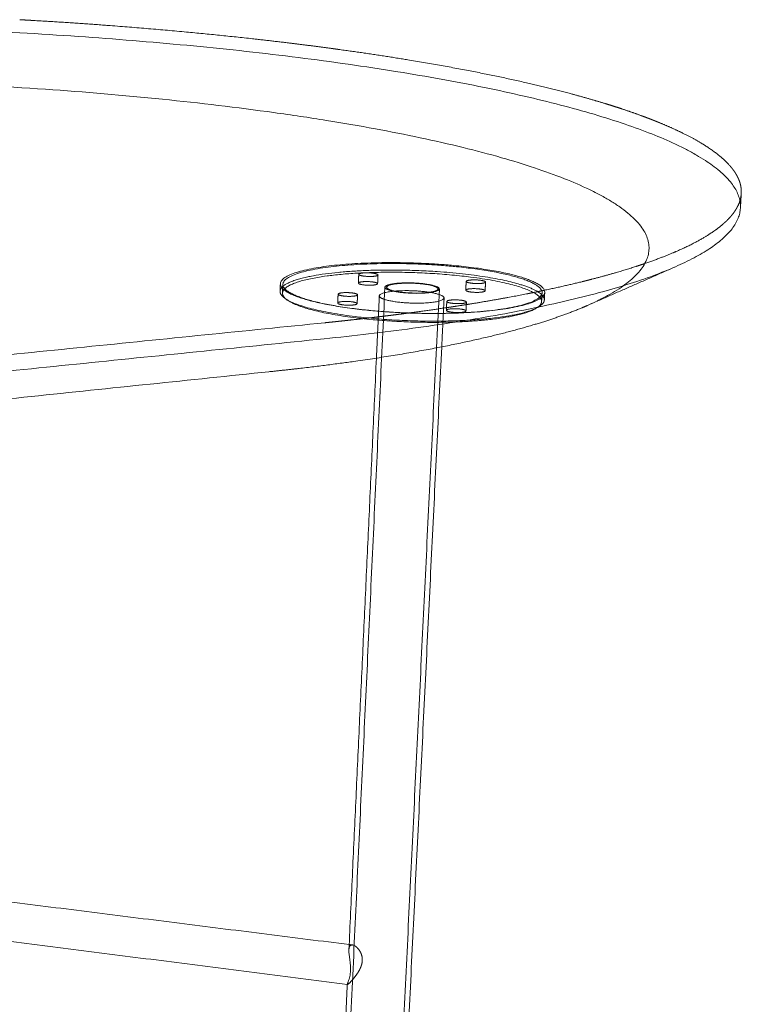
# Model space of a CAD drawing. Header units: millimetres. Extents: x 0 to 3464, y -1145 to 808.
# Tile 7 of 14: x 915 to 1134, y -696 to -397. Entities that reach past the tile are written whole.
import ezdxf

# ---------------------------------------------------------------- set-up
doc = ezdxf.new("R2010")
doc.units = ezdxf.units.MM
doc.header["$MEASUREMENT"] = 0
doc.layers.add('Make2D$hidden$lines', color=7, linetype='Continuous', lineweight=13, true_color=0xffffff)
doc.layers.add('Make2D$visible$lines', color=7, linetype='Continuous', lineweight=18, true_color=0x000000)

msp = doc.modelspace()

# ---------------------------------------------------------------- linework, layer by layer
at = {"layer": 'Make2D$hidden$lines'}
for points, knots in [([(1133.5, -454.24), (1133.53, -453.74), (1133.5, -452.65), (1133.15, -451.01), (1132.51, -449.38), (1131.62, -447.8), (1130.42, -446.16), (1128.94, -444.55), (1127.1, -442.88), (1125.09, -441.31), (1122.72, -439.69), (1120.09, -438.08), (1117.07, -436.44), (1112.58, -434.23), (1106.41, -431.6), (1098.15, -428.59), (1088.92, -425.67), (1078.7, -422.85), (1067.6, -420.15), (1055.51, -417.54), (1042.7, -415.08), (1023.94, -411.88), (998.92, -408.35), (967.32, -404.88), (933.97, -402.13), (899.31, -400.13), (863.39, -398.91), (827.5, -398.53), (792.15, -398.98), (757.85, -400.24), (735.33, -401.66), (724.2, -402.53)], [0, 0, 0, 0, 1.518922, 3.260581, 4.98414, 6.765465, 8.679801, 11.090791, 13.316876, 16.133656, 18.725017, 21.932029, 25.381823, 29.034238, 36.925389, 45.505183, 55.409822, 65.960575, 77.298964, 89.682313, 103.063921, 116.412206, 146.782632, 178.850715, 211.769918, 247.169226, 283.007349, 319.572569, 354.854621, 389.052134, 422.537183, 422.537183, 422.537183, 422.537183]), ([(734.85, -418.71), (746.67, -417.74), (770.87, -416.22), (807.94, -415.05), (845.98, -414.95), (884.38, -415.92), (921.79, -417.95), (957.66, -420.97), (986.08, -424.33), (1007.59, -427.52), (1022.38, -430.06), (1036.2, -432.79), (1048.97, -435.69), (1060.53, -438.72), (1070.79, -441.86), (1079.71, -445.06), (1086.38, -447.92), (1091.03, -450.27), (1094.11, -452.02), (1096.89, -453.82), (1099.31, -455.64), (1101.31, -457.43), (1102.97, -459.24), (1104.22, -461), (1105.16, -462.87), (1105.69, -464.69), (1105.84, -466.52), (1105.63, -468.27), (1105.04, -470.11), (1104.05, -471.93), (1102.68, -473.72), (1101.01, -475.42), (1098.99, -477.11), (1096.62, -478.78), (1093.91, -480.43), (1090.77, -482.09), (1088.5, -483.15), (1087.27, -483.7)], [0, 0, 0, 0, 35.56158, 72.749189, 111.225957, 149.68721, 187.962389, 223.61431, 257.680915, 273.801688, 288.832665, 302.700752, 316.057953, 328.116246, 338.543624, 348.239501, 356.532029, 360.310876, 363.877192, 367.158121, 370.202948, 372.983006, 375.204425, 377.551134, 379.437898, 381.468484, 383.193058, 384.924493, 386.733121, 388.965018, 391.114186, 393.486428, 396.109978, 399.003597, 402.169528, 405.631315, 409.662864, 409.662864, 409.662864, 409.662864])]:
    msp.add_open_spline(points, degree=3, knots=knots, dxfattribs=at)
for points, weights, degree, knots in [([(1066.72, -475.09), (1090.15, -482.08), (1057.03, -485.44), (1023.43, -488.85), (1000.67, -481.66), (978.6, -474.69), (1011.52, -471.48), (1043.98, -468.31), (1066.72, -475.09)], [2983.28813578, 2078.12160208, 2918.02324289, 2048.58644333, 2941.51911371, 2111.34978126, 3006.7840066, 2140.88494001, 2983.28813578], 2, [0, 0, 0, 80.110613, 80.110613, 160.221225, 160.221225, 240.331838, 240.331838, 320.442451, 320.442451, 320.442451]), ([(1000.39, -481.44), (980.17, -474.48), (1013.32, -471.62), (1046.05, -468.8), (1066.99, -475.59), (1088.57, -482.59), (1055.11, -485.58), (1021.22, -488.62), (1000.39, -481.44)], [2944.02455216, 2113.09957102, 3006.96121202, 2139.38575655, 2981.19883225, 2076.66606414, 2918.26217239, 2050.37987861, 2944.02455216], 2, [0, 0, 0, 78.539816, 78.539816, 157.079633, 157.079633, 235.619449, 235.619449, 314.159265, 314.159265, 314.159265]), ([(1066.61, -477.37), (1043.87, -470.55), (1011.42, -473.74), (994.08, -475.44), (993.84, -479.43)], [2984.11023669, 2141.46625313, 3007.60610751, 2458.30541587, 2558.20932097], 2, [-320.442451, -320.442451, -320.442451, -240.331838, -240.331838, -191.201501, -191.201501, -191.201501]), ([(994.57, -479.94), (994.91, -475.84), (1013.2, -474.26), (1045.92, -471.42), (1066.86, -478.25), (1073.21, -480.32), (1073.18, -482.55)], [2568.76028941, 2438.60279338, 3007.92007997, 2140.06377858, 2982.1577002, 2642.85259494, 2549.17585084], 2, [28.532043, 28.532043, 28.532043, 78.539816, 78.539816, 157.079633, 157.079633, 186.532064, 186.532064, 186.532064]), ([(1023.05, -474.19), (1021.4, -473.69), (1018.99, -473.92), (1016.58, -474.16), (1018.22, -474.66), (1019.86, -475.17), (1022.28, -474.93), (1024.69, -474.69), (1023.05, -474.19)], [2990.25342499, 2116.73594994, 2991.98106255, 2114.56424709, 2987.18217337, 2109.94929577, 2985.45453581, 2112.12099862, 2990.25342499], 2, [0, 0, 0, 5.890486, 5.890486, 11.780972, 11.780972, 17.671459, 17.671459, 23.561945, 23.561945, 23.561945]), ([(1017.59, -476.97), (1017.64, -476.69), (1018.87, -476.57), (1021.28, -476.33), (1022.92, -476.84)], [2567.82758312, 2471.80694406, 2992.93993051, 2117.41397197, 2991.21229294], 2, [-9.387962, -9.387962, -9.387962, -5.890486, -5.890486, 0, 0, 0]), ([(1023.43, -477.17), (1023.42, -477.46), (1022.16, -477.58), (1019.74, -477.82), (1018.1, -477.31), (1017.59, -477.16), (1017.59, -476.98)], [2571.57205042, 2455.68495866, 2986.41340376, 2110.6273178, 2988.14104132, 2647.16495843, 2573.30869268], 2, [-21.249981, -21.249981, -21.249981, -17.671459, -17.671459, -11.780972, -11.780972, -9.480001, -9.480001, -9.480001]), ([(1040.69, -477.82), (1036, -476.39), (1029.23, -477.06), (1022.43, -477.74), (1027.09, -479.18), (1031.77, -480.62), (1038.6, -479.94), (1045.4, -479.26), (1040.69, -477.82)], [2966.91144448, 2104.38413341, 2971.74882965, 2098.30336544, 2958.31193993, 2085.38150175, 2953.47455476, 2091.46226972, 2966.91144448], 2, [78.539816, 78.539816, 78.539816, 95.033178, 95.033178, 111.526539, 111.526539, 128.019901, 128.019901, 144.513262, 144.513262, 144.513262]), ([(1039.99, -477.76), (1044.94, -479.06), (1038.9, -479.81), (1032.84, -480.56), (1027.91, -479.26), (1023, -477.95), (1029.04, -477.21), (1035.06, -476.47), (1039.99, -477.76)], [2967.23956907, 2092.30783446, 2954.22274769, 2085.59404159, 2957.74483214, 2097.28881406, 2970.76165353, 2104.00260693, 2967.23956907], 2, [0, 0, 0, 27.687819, 27.687819, 55.375639, 55.375639, 83.063458, 83.063458, 110.751278, 110.751278, 110.751278]), ([(1054.93, -477.08), (1057.34, -476.84), (1055.65, -476.33), (1053.96, -475.83), (1051.56, -476.06), (1049.15, -476.3), (1050.83, -476.81), (1052.52, -477.32), (1054.93, -477.08)], [2971.63343532, 2102.34800474, 2976.43232451, 2106.96295606, 2978.15996207, 2104.79125321, 2973.36107288, 2100.17630189, 2971.63343532], 2, [0, 0, 0, 5.890486, 5.890486, 11.780972, 11.780972, 17.671459, 17.671459, 23.561945, 23.561945, 23.561945]), ([(993.84, -479.45), (993.74, -481.8), (1000.57, -483.97), (1023.32, -491.19), (1056.91, -487.77), (1073.82, -486.04), (1074.02, -482.11)], [2558.85300939, 2622.82987679, 2942.34121462, 2049.16775646, 2918.8453438, 2419.56761082, 2536.75823672], 2, [-191.044849, -191.044849, -191.044849, -160.221225, -160.221225, -80.110613, -80.110613, -32.502679, -32.502679, -32.502679]), ([(1016.05, -480.96), (1018.5, -480.71), (1016.84, -480.2), (1015.18, -479.68), (1012.74, -479.92), (1010.29, -480.17), (1011.94, -480.68), (1013.6, -481.2), (1016.05, -480.96)], [2947.06342234, 2084.97438195, 2951.86231152, 2089.58933327, 2953.58994908, 2087.41763042, 2948.7910599, 2082.8026791, 2947.06342234], 2, [-23.561945, -23.561945, -23.561945, -17.671459, -17.671459, -11.780972, -11.780972, -5.890486, -5.890486, 0, 0, 0]), ([(1041.85, -480.36), (1036.27, -478.65), (1028.22, -479.46), (1020.13, -480.26), (1025.67, -481.98), (1031.24, -483.71), (1039.36, -482.9), (1047.46, -482.08), (1041.85, -480.36)], [2968.68931286, 2106.87192989, 2974.44810473, 2099.63292039, 2958.45180745, 2084.24974933, 2952.69301559, 2091.48875883, 2968.68931286], 2, [0, 0, 0, 19.634954, 19.634954, 39.269908, 39.269908, 58.904862, 58.904862, 78.539816, 78.539816, 78.539816]), ([(1050.17, -479.13), (1050.2, -478.85), (1051.42, -478.72), (1053.83, -478.48), (1055.52, -478.99), (1056.04, -479.15), (1056.05, -479.33)], [2555.95937782, 2460.38940687, 2979.11883002, 2107.64097809, 2977.39119246, 2635.84229962, 2560.39622693], 2, [-15.278449, -15.278449, -15.278449, -11.780972, -11.780972, -5.890486, -5.890486, -3.589515, -3.589515, -3.589515]), ([(1054.8, -479.75), (1052.39, -479.99), (1050.7, -479.48), (1050.16, -479.31), (1050.17, -479.13)], [2972.59230328, 2100.85432393, 2974.31994084, 2627.22072373, 2558.21436346], 2, [-23.561945, -23.561945, -23.561945, -17.671459, -17.671459, -15.318254, -15.318254, -15.318254]), ([(1073.18, -482.61), (1072.96, -486.67), (1054.97, -488.29), (1021.09, -491.34), (1000.27, -484.13)], [2547.0262574, 2396.72635036, 2919.22104034, 2051.05790064, 2944.98342012], 2, [186.875227, 186.875227, 186.875227, 235.619449, 235.619449, 314.159265, 314.159265, 314.159265]), ([(1017.23, -483.2), (1017.21, -483.03), (1016.72, -482.88), (1015.06, -482.36), (1012.62, -482.6), (1011.37, -482.73), (1011.32, -483.01)], [2545.66097217, 2627.63288867, 2952.82117948, 2090.2673553, 2954.54881704, 2440.09225056, 2534.86106088], 2, [-19.880391, -19.880391, -19.880391, -17.671459, -17.671459, -11.780972, -11.780972, -8.283496, -8.283496, -8.283496]), ([(1011.32, -483.03), (1011.31, -483.2), (1011.82, -483.37), (1013.48, -483.89), (1015.93, -483.64)], [2540.27079424, 2613.16622653, 2949.74992786, 2083.48070113, 2948.0222903], 2, [-8.191457, -8.191457, -8.191457, -5.890486, -5.890486, 0, 0, 0]), ([(1049.84, -482.4), (1048.14, -481.87), (1045.7, -482.12), (1043.26, -482.37), (1044.95, -482.89), (1046.66, -483.41), (1049.1, -483.17), (1051.55, -482.92), (1049.84, -482.4)], [2938.04121104, 2079.81633939, 2939.7688486, 2077.64463654, 2934.96995942, 2073.02968523, 2933.24232186, 2075.20138807, 2938.04121104], 2, [-23.561945, -23.561945, -23.561945, -17.671459, -17.671459, -11.780972, -11.780972, -5.890486, -5.890486, 0, 0, 0]), ([(1049.71, -485.09), (1048, -484.56), (1045.57, -484.81), (1044.32, -484.94), (1044.29, -485.23)], [2939.000079, 2080.49436143, 2940.72771656, 2428.67471338, 2522.99285558], 2, [-23.561945, -23.561945, -23.561945, -17.671459, -17.671459, -14.173982, -14.173982, -14.173982]), ([(1044.29, -485.23), (1044.28, -485.42), (1044.82, -485.58), (1046.52, -486.11), (1048.97, -485.86), (1050.23, -485.73), (1050.24, -485.44)], [2525.71788601, 2594.56913021, 2935.92882737, 2073.70770726, 2934.20118981, 2418.85839492, 2524.07685867], 2, [-14.125609, -14.125609, -14.125609, -11.780972, -11.780972, -5.890486, -5.890486, -2.353794, -2.353794, -2.353794]), ([(1014.73, -679.12), (1014.73, -679.09), (1014.73, -679.06), (1014.76, -678.78), (1014.8, -678.56), (1014.94, -678.19), (1015.04, -678.04), (1015.16, -677.93), (1015.22, -677.89), (1015.34, -677.81), (1015.56, -677.75), (1015.8, -677.75), (1016.06, -677.81), (1016.35, -677.93), (1016.76, -678.16), (1017.25, -678.58), (1017.78, -679.19), (1018.36, -680.12), (1018.63, -680.9), (1018.72, -681.43), (1018.78, -681.78), (1018.8, -682.13), (1018.78, -682.48), (1018.76, -682.84), (1018.71, -683.2), (1018.62, -683.56), (1018.56, -683.78), (1018.42, -684.25), (1018, -685.23), (1017.22, -686.55), (1016.21, -687.85), (1015.39, -688.78), (1014.93, -689.25), (1014.72, -689.45), (1014.62, -689.53), (1014.5, -689.63), (1014.41, -689.7), (1014.28, -689.76), (1014.25, -689.75), (1014.24, -689.7), (1014.24, -689.7), (1014.24, -689.69)], [3038.75751133, 3038.8075249, 3038.85793049, 3039.3145336, 3039.74196428, 3040.65135711, 3041.12871173, 3041.61035162, 3041.61035162, 3041.61035162, 3041.61035162, 3041.61035162, 3041.61035162, 3041.61035162, 3041.61035162, 3041.61035162, 3041.61035162, 3041.61035162, 3041.61035162, 3041.61035162, 3030.08437573, 3030.08437573, 3041.61035162, 3031.73756162, 3031.73756162, 3041.61035162, 3041.61035162, 3041.61035162, 3041.61035162, 3041.61035162, 3041.61035162, 3041.61035162, 3041.61035162, 3041.61035162, 3041.61035162, 3041.14117208, 3040.64580983, 3039.61810161, 3039.09254496, 3038.49832304, 3038.43249763, 3038.36670405], 3, [9.542507, 9.542507, 9.542507, 9.542507, 9.741558, 9.741558, 11.332097, 11.332097, 13.005331, 13.005331, 13.005331, 13.212226, 13.442509, 13.667162, 13.94091, 14.246777, 14.586242, 15.358008, 16.171424, 17.016599, 18.627305, 18.627305, 18.627305, 19.677423, 19.677423, 19.677423, 20.76832, 20.76832, 20.76832, 21.467435, 22.251396, 23.957523, 26.04547, 27.180399, 27.663894, 28.039317, 28.039317, 28.039317, 29.667403, 29.667403, 31.294068, 31.294068, 31.496758, 31.496758, 31.496758, 31.496758])]:
    msp.add_rational_spline(points, weights, degree=degree, knots=knots, dxfattribs=at)
for points in [[(1017.59, -476.98), (1017.65, -475.67), (1017.71, -474.35)], [(1023.55, -474.53), (1023.49, -475.85), (1023.43, -477.17)], [(993.84, -479.45), (993.88, -478.32), (993.93, -477.19)], [(994.57, -479.99), (994.63, -478.68), (994.68, -477.37)], [(1050.17, -479.13), (1050.24, -477.81), (1050.3, -476.48)], [(1056.18, -476.68), (1056.12, -478.01), (1056.05, -479.34)], [(1002.1, -982.31), (1013.87, -730.27), (1025.65, -478.24)], [(1011.32, -483.03), (1011.38, -481.69), (1011.44, -480.36)], [(1017.35, -480.55), (1017.29, -481.88), (1017.23, -483.22)], [(1042.16, -478.8), (1029.87, -731.09), (1017.58, -983.38)], [(1073.32, -479.97), (1073.25, -481.29), (1073.18, -482.61)], [(1074.14, -479.87), (1074.08, -480.99), (1074.02, -482.11)], [(1023.07, -499.74), (1023.51, -490.31), (1023.95, -480.88)], [(1043.6, -481.53), (1043.24, -488.93), (1042.88, -496.33)], [(1044.29, -485.23), (1044.36, -483.89), (1044.42, -482.55)], [(1050.38, -482.75), (1050.31, -484.1), (1050.24, -485.44)], [(1014.8, -677.63), (1015.28, -677.69), (1015.76, -677.75)], [(1014.27, -689.75), (1014.25, -689.74), (1014.23, -689.74)]]:
    msp.add_open_spline(points, degree=2, dxfattribs=at)
for points, weights in [([(1022.92, -476.84), (1023.41, -476.99), (1023.43, -477.15)], [2991.21229294, 2661.80731583, 2578.78122777]), ([(1074.03, -482.07), (1074.08, -479.61), (1066.61, -477.37)], [2538.11073707, 2619.82525969, 2984.11023669]), ([(1000.27, -484.13), (994.48, -482.12), (994.57, -479.99)], [2944.98342012, 2646.80005074, 2570.65424905]), ([(1056.05, -479.34), (1056.03, -479.62), (1054.8, -479.75)], [2556.56759772, 2451.74359525, 2972.59230328]), ([(1015.93, -483.64), (1017.21, -483.51), (1017.23, -483.22)], [2948.0222903, 2422.51564082, 2539.25222978]), ([(1050.24, -485.43), (1050.24, -485.25), (1049.71, -485.09)], [2527.35832849, 2601.84356771, 2939.000079])]:
    msp.add_rational_spline(points, weights, degree=2, dxfattribs=at)
at = {"layer": 'Make2D$visible$lines'}
for points, weights, degree in [([(917.99, -397.27), (916.41, -397.18), (914.83, -397.09)], [2944.8044388, 2945.37973131, 2946.05399004], 2), ([(919.57, -397.36), (919.04, -397.33), (918.52, -397.3), (917.99, -397.27)], [3449.0833588, 3449.36082065, 3449.63593434, 3449.90869353], 3), ([(1009.37, -405.8), (1005.32, -405.25), (1001.28, -404.74)], [1, 0.999990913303, 1], 2), ([(1010.67, -405.98), (1010.02, -405.89), (1009.37, -405.8)], [3006.87790834, 3005.61780851, 3004.3819812], 2), ([(1010.69, -405.98), (1010.68, -405.98), (1010.68, -405.98), (1010.67, -405.98)], [3373.54784941, 3373.55316101, 3373.55847242, 3373.56378365], 3), ([(1011.98, -406.16), (1011.33, -406.07), (1010.69, -405.98)], [3009.42569204, 3008.15305961, 3006.90425685], 2), ([(1093.15, -422.73), (1092.76, -422.61), (1092.37, -422.49)], [3124.74297038, 3128.85151353, 3132.98805086], 2), ([(1097.87, -424.25), (1095.52, -423.47), (1093.15, -422.73)], [1, 0.99994378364, 1], 2), ([(1103.75, -426.31), (1100.83, -425.23), (1097.87, -424.25)], [1, 0.999871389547, 1], 2), ([(1104.45, -426.57), (1104.1, -426.44), (1103.75, -426.31)], [3005.98916542, 3009.62936737, 3013.29693437], 2), ([(1105.85, -427.1), (1105.15, -426.83), (1104.45, -426.57)], [1, 0.999989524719, 1], 2), ([(1105.86, -427.1), (1105.86, -427.1), (1105.85, -427.1)], [2991.03889247, 2991.08876733, 2991.13864749], 2), ([(1106.54, -427.37), (1106.32, -427.28), (1106.09, -427.19), (1105.86, -427.1)], [3199.67238159, 3200.35330125, 3201.03372793, 3201.71365068], 3), ([(1106.56, -427.38), (1106.55, -427.37), (1106.54, -427.37)], [2983.6187063, 2983.7094033, 2983.8001181], 2), ([(1107.23, -427.64), (1107.01, -427.55), (1106.78, -427.46), (1106.56, -427.38)], [3197.59632616, 3198.27167185, 3198.94654494, 3199.62093479], 3), ([(1107.25, -427.65), (1107.24, -427.64), (1107.23, -427.64)], [2976.27110343, 2976.39523898, 2976.51940843], 2), ([(1107.91, -427.91), (1107.69, -427.82), (1107.47, -427.73), (1107.25, -427.65)], [3195.51354386, 3196.18452445, 3196.85505062, 3197.52511198], 3), ([(1107.94, -427.92), (1107.92, -427.91), (1107.91, -427.91)], [2968.99556569, 2969.14601677, 2969.29651847], 2), ([(1108.58, -428.18), (1108.37, -428.09), (1108.15, -428.01), (1107.94, -427.92)], [3193.424122, 3194.09194069, 3194.75932115, 3195.42625315], 3), ([(1109.28, -428.47), (1108.93, -428.32), (1108.58, -428.18)], [2954.65866242, 2958.37906857, 2962.13144824], 2), ([(1114.92, -430.97), (1112.13, -429.64), (1109.28, -428.47)], [1, 0.99965403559, 1], 2), ([(1115.51, -431.25), (1115.22, -431.11), (1114.92, -430.97)], [2887.13480919, 2890.34454411, 2893.5824755], 2), ([(1130.15, -441.21), (1127.77, -438.56), (1123.86, -435.95)], [2704.10987813, 2743.14171103, 2790.52808386], 2), ([(1130.43, -441.52), (1130.29, -441.36), (1130.15, -441.21)], [2699.54669518, 2701.7999934, 2704.08184964], 2), ([(1130.15, -441.21), (1130.15, -441.21), (1130.15, -441.21), (1130.15, -441.21)], [3096.41927206, 3096.42390907, 3096.42854608, 3096.43318309], 3), ([(1130.43, -441.53), (1130.43, -441.52), (1130.43, -441.52), (1130.43, -441.52)], [3094.12661834, 3094.13547361, 3094.1443289, 3094.1531842], 3), ([(1130.7, -441.84), (1130.57, -441.68), (1130.43, -441.53)], [2695.04133195, 2697.25348774, 2699.49388383], 2), ([(1130.95, -442.16), (1130.83, -442), (1130.7, -441.84)], [2690.59378843, 2692.76720073, 2694.96859088], 2), ([(1130.7, -441.84), (1130.7, -441.84), (1130.7, -441.84), (1130.7, -441.84)], [3091.83462889, 3091.84699119, 3091.85935351, 3091.87171588], 3), ([(1130.96, -442.16), (1130.96, -442.16), (1130.95, -442.16), (1130.95, -442.16)], [3089.54343168, 3089.55860658, 3089.57378153, 3089.58895655], 3), ([(1131.2, -442.47), (1131.08, -442.32), (1130.96, -442.16)], [2686.20406463, 2688.340998, 2690.50569988], 2), ([(1131.2, -442.48), (1131.2, -442.48), (1131.2, -442.48), (1131.2, -442.47)], [3087.25312259, 3087.2704321, 3087.28774169, 3087.30505137], 3), ([(1131.44, -442.79), (1131.32, -442.64), (1131.2, -442.48)], [2681.87215235, 2683.97474483, 2686.10494785], 2), ([(1131.44, -442.8), (1131.44, -442.8), (1131.44, -442.79), (1131.44, -442.79)], [3084.96379772, 3084.98257977, 3085.00136193, 3085.02014421], 3), ([(1131.66, -443.11), (1131.55, -442.96), (1131.44, -442.8)], [2677.59806809, 2679.6683241, 2681.76608201], 2), ([(1131.67, -443.12), (1131.66, -443.12), (1131.66, -443.11), (1131.66, -443.11)], [3082.67555336, 3082.69516127, 3082.71476931, 3082.73437747], 3), ([(1131.87, -443.43), (1131.77, -443.28), (1131.67, -443.12)], [2673.38180356, 2675.42161093, 2677.48885961], 2), ([(1131.88, -443.44), (1131.88, -443.44), (1131.88, -443.43), (1131.87, -443.43)], [3080.38848603, 3080.40828791, 3080.42808994, 3080.44789212], 3), ([(1132.08, -443.75), (1131.98, -443.6), (1131.88, -443.44)], [2669.22335874, 2671.23448946, 2673.27304754], 2), ([(1132.08, -443.76), (1132.08, -443.76), (1132.08, -443.75), (1132.08, -443.75)], [3078.1026924, 3078.12207066, 3078.14144906, 3078.16082761], 3), ([(1132.27, -444.07), (1132.18, -443.92), (1132.08, -443.76)], [2665.12273364, 2667.10684831, 2669.11842198], 2), ([(1132.27, -444.08), (1132.27, -444.08), (1132.27, -444.07), (1132.27, -444.07)], [3075.81826939, 3075.83662012, 3075.85497099, 3075.87332201], 3), ([(1132.45, -444.39), (1132.36, -444.24), (1132.27, -444.08)], [2661.07992826, 2663.03858043, 2665.02476782], 2), ([(1132.45, -444.4), (1132.45, -444.4), (1132.45, -444.4), (1132.45, -444.39)], [3073.53531403, 3073.55204659, 3073.56877927, 3073.58551208], 3), ([(1132.62, -444.72), (1132.54, -444.56), (1132.45, -444.4)], [2657.0949426, 2659.0295827, 2660.99187803], 2), ([(1132.78, -445.04), (1132.7, -444.88), (1132.62, -444.72)], [2653.16778408, 2655.07975933, 2657.01955281], 2), ([(1132.62, -444.72), (1132.62, -444.72), (1132.62, -444.72), (1132.62, -444.72)], [3071.25392352, 3071.26846009, 3071.28299677, 3071.29753355], 3), ([(1132.92, -445.36), (1132.85, -445.2), (1132.78, -445.04)], [2649.29843774, 2651.18900625, 2653.10759873], 2), ([(1132.78, -445.04), (1132.78, -445.04), (1132.78, -445.04), (1132.78, -445.04)], [3068.97419514, 3068.98597051, 3068.99774595, 3069.00952146], 3), ([(1132.93, -445.36), (1132.93, -445.36), (1132.92, -445.36), (1132.92, -445.36)], [3066.69622624, 3066.70468765, 3066.7131491, 3066.72161059], 3), ([(1133.06, -445.68), (1133, -445.52), (1132.93, -445.36)], [2645.48691112, 2647.35723342, 2649.25582756], 2), ([(1133.06, -445.69), (1133.06, -445.69), (1133.06, -445.68), (1133.06, -445.68)], [3064.42011412, 3064.42472142, 3064.42932874, 3064.43393606], 3), ([(1133.3, -446.33), (1133.19, -446.01), (1133.06, -445.69)], [2638.03731703, 2641.69321475, 2645.46405417], 2), ([(1133.4, -446.66), (1133.35, -446.49), (1133.3, -446.33)], [2634.39924956, 2636.19579566, 2638.02099483], 2), ([(1133.3, -446.33), (1133.3, -446.33), (1133.3, -446.33), (1133.3, -446.33)], [3059.84966728, 3059.85305967, 3059.85645206, 3059.85984447], 3), ([(1133.49, -446.98), (1133.45, -446.82), (1133.4, -446.66)], [2630.8190018, 2632.58056659, 2634.3705838], 2), ([(1133.4, -446.66), (1133.4, -446.66), (1133.4, -446.66), (1133.4, -446.66)], [3057.55556634, 3057.56161782, 3057.56766931, 3057.57372083], 3), ([(1133.56, -447.31), (1133.53, -447.15), (1133.49, -446.98)], [2627.29657377, 2629.02447126, 2630.78065764], 2), ([(1133.49, -446.98), (1133.49, -446.98), (1133.49, -446.98), (1133.49, -446.98)], [3055.26374591, 3055.27196941, 3055.28019296, 3055.28841655], 3), ([(1133.57, -447.31), (1133.57, -447.31), (1133.56, -447.31), (1133.56, -447.31)], [3052.97429854, 3052.98422644, 3052.99415442, 3053.00408246], 3), ([(1133.63, -447.63), (1133.6, -447.47), (1133.57, -447.31)], [2623.8319589, 2625.52740686, 2627.2510156], 2), ([(1133.63, -447.64), (1133.63, -447.63), (1133.63, -447.63), (1133.63, -447.63)], [3050.68731666, 3050.69849998, 3050.70968339, 3050.72086688], 3), ([(1133.66, -447.8), (1133.65, -447.72), (1133.63, -447.64)], [2622.06917865, 2622.9217015, 2623.78146961], 2), ([(1133.4, -451.88), (1133.59, -451.23), (1133.69, -450.57)], [2584.04502339, 2589.40800682, 2595.23273329], 2), ([(1133.69, -450.57), (1133.71, -450.41), (1133.73, -450.25)], [2595.25237788, 2596.6963236, 2598.16863773], 2), ([(1133.76, -448.61), (1133.75, -448.45), (1133.73, -448.29)], [2613.78505258, 2615.38951866, 2617.02195751], 2), ([(1133.73, -450.25), (1133.75, -450.08), (1133.76, -449.92)], [2598.19660874, 2599.66581415, 2601.16325797], 2), ([(1133.78, -448.94), (1133.77, -448.78), (1133.76, -448.62)], [2610.55172324, 2612.12770516, 2613.73165818], 2), ([(1133.76, -449.92), (1133.77, -449.76), (1133.78, -449.59)], [2601.19865931, 2602.69362831, 2604.21672991], 2), ([(1133.78, -449.26), (1133.78, -449.1), (1133.78, -448.94)], [2607.37621362, 2608.92450177, 2610.50078788], 2), ([(1133.78, -449.59), (1133.78, -449.43), (1133.78, -449.27)], [2604.25852372, 2605.77983187, 2607.32919218], 2), ([(1132.42, -454.18), (1132.51, -454.02), (1132.6, -453.85)], [1, 0.999891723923, 1], 2), ([(1132.6, -453.85), (1132.68, -453.69), (1132.76, -453.53)], [1, 0.999885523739, 1], 2), ([(1132.6, -453.85), (1132.6, -453.85), (1132.6, -453.85)], [2568.97690045, 2568.9835244, 2568.99014927], 2), ([(1132.76, -453.53), (1132.76, -453.52), (1132.76, -453.52)], [2571.3422825, 2571.34923219, 2571.35618285], 2), ([(1129.48, -457.93), (1129.97, -457.45), (1130.41, -456.96)], [2544.29870848, 2546.71873119, 2549.3985484], 2), ([(1132.03, -454.83), (1132.06, -454.78), (1132.1, -454.73), (1132.13, -454.67)], [3001.06421288, 3001.43079576, 3001.79756874, 3002.16452993], 3), ([(1132.03, -454.84), (1132.03, -454.83), (1132.03, -454.83)], [2562.22964315, 2562.23430679, 2562.23897098], 2), ([(1132.13, -454.67), (1132.16, -454.62), (1132.2, -454.56), (1132.23, -454.51)], [3002.16448539, 3002.53464005, 3002.90498602, 3003.27552135], 3), ([(1132.23, -454.51), (1132.33, -454.34), (1132.42, -454.18)], [1, 0.99989780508, 1], 2), ([(1132.23, -454.51), (1132.23, -454.51), (1132.23, -454.51)], [2564.4206547, 2564.42609976, 2564.43154551], 2), ([(1132.42, -454.18), (1132.42, -454.18), (1132.42, -454.18)], [2566.66971637, 2566.67582765, 2566.68193976], 2), ([(1126.02, -460.84), (1127.18, -460), (1128.26, -459.07)], [1, 0.999049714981, 1], 2), ([(1128.26, -459.06), (1128.44, -458.91), (1128.62, -458.74)], [1, 0.999960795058, 1], 2), ([(1128.26, -459.07), (1128.26, -459.07), (1128.26, -459.06)], [2538.99709634, 2539.0005865, 2539.00407737], 2), ([(1128.62, -458.74), (1128.8, -458.58), (1128.97, -458.42)], [1, 0.999957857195, 1], 2), ([(1128.62, -458.74), (1128.62, -458.74), (1128.62, -458.74)], [2540.43801454, 2540.44143482, 2540.44485573], 2), ([(1128.97, -458.42), (1128.98, -458.42), (1128.98, -458.42)], [2541.93675247, 2541.93998065, 2541.94320935], 2), ([(1128.98, -458.42), (1129.15, -458.26), (1129.32, -458.09)], [1, 0.999954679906, 1], 2), ([(1129.32, -458.09), (1129.37, -458.04), (1129.43, -457.99), (1129.48, -457.93)], [2979.11611025, 2979.47736991, 2979.83886112, 2980.20058196], 3), ([(1129.32, -458.09), (1129.32, -458.09), (1129.32, -458.09)], [2543.49331011, 2543.49622725, 2543.49914479], 2), ([(1125.34, -461.32), (1125.69, -461.08), (1126.02, -460.84)], [2530.53093756, 2531.28736241, 2532.10899216], 2), ([(1104.52, -471.04), (1109.08, -469.48), (1112.96, -467.85)], [2527.73574763, 2523.23618752, 2522.122313], 2), ([(1101.78, -471.95), (1102.21, -471.81), (1102.64, -471.67)], [1, 0.999996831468, 1], 2), ([(1102.64, -471.67), (1102.64, -471.67), (1102.65, -471.67)], [2529.70222664, 2529.69855242, 2529.6948799], 2), ([(1102.65, -471.67), (1103.5, -471.39), (1104.35, -471.1)], [1, 0.99998609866, 1], 2), ([(1104.35, -471.1), (1104.41, -471.08), (1104.46, -471.06), (1104.52, -471.04)], [2894.66995398, 2894.78576054, 2894.90162005, 2895.01753242], 3), ([(1104.35, -471.1), (1104.35, -471.1), (1104.35, -471.1)], [2527.90066593, 2527.89810304, 2527.89554121], 2), ([(1088.45, -475.8), (1095.65, -473.94), (1101.78, -471.95)], [2550.58602903, 2537.79117545, 2530.67468752], 2), ([(1074.03, -479.16), (1079.97, -477.91), (1085.37, -476.58)], [2579.96088015, 2566.57615325, 2556.26935492], 2), ([(1085.37, -476.58), (1085.71, -476.49), (1086.05, -476.41), (1086.39, -476.32)], [2860.49698544, 2861.01507532, 2861.53468389, 2862.05580218], 3), ([(1086.39, -476.32), (1086.4, -476.32), (1086.41, -476.32)], [2554.35337699, 2554.33449712, 2554.31562818], 2), ([(1086.41, -476.32), (1086.75, -476.23), (1087.09, -476.15), (1087.42, -476.06)], [2862.08708112, 2862.61313473, 2863.14072626, 2863.66984649], 3), ([(1087.42, -476.06), (1087.43, -476.06), (1087.43, -476.06)], [2552.44075158, 2552.43101079, 2552.4212731], 2), ([(1087.43, -476.06), (1087.77, -475.97), (1088.11, -475.89), (1088.45, -475.8)], [2863.68660012, 2864.22133732, 2864.75763558, 2865.29548536], 3), ([(1052.54, -483.16), (1060.93, -481.78), (1068.58, -480.28)], [2634.97109092, 2611.40939734, 2592.75122573], 2), ([(1068.58, -480.28), (1068.97, -480.2), (1069.35, -480.12), (1069.73, -480.05)], [2837.88634102, 2838.34750989, 2838.81027352, 2839.27462396], 3), ([(1069.73, -480.05), (1070.91, -479.81), (1072.07, -479.57)], [2589.98112421, 2587.17229318, 2584.47910158], 2), ([(1072.07, -479.57), (1072.07, -479.57), (1072.07, -479.57), (1072.08, -479.57)], [2842.15484757, 2842.16043922, 2842.16603109, 2842.17162318], 3), ([(1072.08, -479.57), (1072.65, -479.45), (1073.22, -479.33)], [2584.44799909, 2583.11124716, 2581.80299809], 2), ([(1073.22, -479.33), (1073.5, -479.28), (1073.76, -479.22), (1074.03, -479.16)], [2843.61989426, 2843.96403222, 2844.30899284, 2844.6547729], 3), ([(1047.42, -483.98), (1049.98, -483.58), (1052.54, -483.16)], [1, 0.999990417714, 1], 2), ([(1025.87, -486.95), (1026.31, -486.9), (1026.75, -486.85), (1027.2, -486.79)], [2797.94596396, 2798.26766108, 2798.59091474, 2798.91572007], 3), ([(1027.2, -486.79), (1027.22, -486.79), (1027.24, -486.79)], [2714.15538432, 2714.08470344, 2714.01404853], 2), ([(1027.24, -486.79), (1027.68, -486.73), (1028.13, -486.67), (1028.58, -486.62)], [2798.94623426, 2799.27585246, 2799.60706754, 2799.93987442], 3), ([(1028.58, -486.62), (1028.59, -486.62), (1028.6, -486.61)], [2709.46741247, 2709.43003895, 2709.39267286], 2), ([(1028.6, -486.61), (1029.05, -486.56), (1029.5, -486.5), (1029.95, -486.44)], [2799.95640573, 2800.29477619, 2800.63479149, 2800.97644629], 3), ([(1029.95, -486.44), (1031.35, -486.26), (1032.73, -486.08)], [2704.83687775, 2700.17119486, 2695.6244134], 2), ([(1032.73, -486.08), (1032.8, -486.07), (1032.87, -486.06), (1032.94, -486.05)], [2803.11640025, 2803.17117776, 2803.22599551, 2803.28085348], 3), ([(1032.94, -486.05), (1039.03, -485.24), (1044.82, -484.37)], [2694.93509514, 2675.08583022, 2657.51162618], 2), ([(1044.82, -484.37), (1045.24, -484.31), (1045.65, -484.25), (1046.07, -484.18)], [2813.25854054, 2813.63135813, 2814.00570703, 2814.38158189], 3), ([(1046.07, -484.18), (1046.1, -484.18), (1046.13, -484.17)], [2653.78537276, 2653.69543834, 2653.60556518], 2), ([(1046.13, -484.17), (1046.54, -484.11), (1046.96, -484.05), (1047.37, -483.98)], [2814.43645688, 2814.81595958, 2815.19701635, 2815.57962167], 3), ([(1047.37, -483.98), (1047.4, -483.98), (1047.42, -483.98)], [2649.90687695, 2649.8352582, 2649.76367947], 2), ([(1007.45, -489.01), (1008.17, -488.94), (1008.88, -488.87)], [2785.85806051, 2783.09488164, 2780.36061262], 2), ([(1008.88, -488.87), (1008.89, -488.87), (1008.9, -488.87), (1008.91, -488.87)], [2786.71231621, 2786.71710862, 2786.7219015, 2786.72669484], 3), ([(1008.91, -488.87), (1009.61, -488.79), (1010.31, -488.72)], [2780.26922499, 2777.58112892, 2774.92098445], 2), ([(1010.31, -488.72), (1010.33, -488.72), (1010.34, -488.72), (1010.36, -488.72)], [2787.57852129, 2787.58756177, 2787.59660387, 2787.60564758], 3), ([(1010.36, -488.72), (1011.05, -488.64), (1011.74, -488.57)], [2774.75276766, 2772.13240187, 2769.53917599], 2), ([(1011.74, -488.57), (1011.76, -488.57), (1011.78, -488.57), (1011.8, -488.56)], [2788.45670667, 2788.46943021, 2788.48215687, 2788.49488664], 3), ([(1011.8, -488.56), (1012.48, -488.49), (1013.16, -488.42)], [2769.30815431, 2766.7484369, 2764.21518725], 2), ([(1013.16, -488.42), (1013.19, -488.42), (1013.21, -488.41), (1013.24, -488.41)], [2789.34690271, 2789.36272375, 2789.37854949, 2789.39437993], 3), ([(1013.24, -488.41), (1013.91, -488.34), (1014.58, -488.26)], [2763.93485865, 2761.42897394, 2758.94901823], 2), ([(1014.58, -488.26), (1014.61, -488.26), (1014.64, -488.26), (1014.67, -488.25)], [2790.2491392, 2790.26745178, 2790.2857705, 2790.30409535], 3), ([(1014.67, -488.25), (1016.81, -488.02), (1018.92, -487.78)], [2758.63236225, 2750.75758525, 2743.14459914], 2), ([(1018.92, -487.78), (1018.94, -487.78), (1018.96, -487.77), (1018.98, -487.77)], [2793.09425344, 2793.10784979, 2793.12144928, 2793.1350519], 3), ([(1018.98, -487.77), (1019.65, -487.7), (1020.32, -487.62)], [2742.92637223, 2740.5101215, 2738.1202679], 2), ([(1020.32, -487.62), (1020.44, -487.6), (1020.56, -487.59), (1020.68, -487.58)], [2794.04453643, 2794.12478984, 2794.20514977, 2794.28561612], 3), ([(1020.68, -487.58), (1022.6, -487.35), (1024.49, -487.12)], [2736.86482888, 2730.05218864, 2723.45530912], 2), ([(1024.49, -487.12), (1024.93, -487.07), (1025.37, -487.02), (1025.81, -486.96)], [2796.95562693, 2797.27018717, 2797.58627078, 2797.90387304], 3), ([(1025.81, -486.96), (1025.84, -486.96), (1025.87, -486.95)], [2718.90117589, 2718.80128525, 2718.70144522], 2)]:
    msp.add_rational_spline(points, weights, degree=degree, dxfattribs=at)
for points, weights, knots in [([(1001.28, -404.74), (996.74, -404.17), (984.67, -402.73), (964.3, -400.65), (941.52, -398.76), (926.41, -397.76), (919.57, -397.36)], [3384.17644466, 3389.12211632, 3401.63919473, 3419.88943209, 3436.57048289, 3445.47623588, 3449.08334461], [744.504241, 744.504241, 744.504241, 744.504241, 767.99776, 806.183225, 844.774225, 876.297663, 876.297663, 876.297663, 876.297663]), ([(1092.37, -422.49), (1088.45, -421.29), (1079.85, -418.87), (1065.18, -415.36), (1048.43, -411.95), (1030.61, -408.86), (1018.05, -406.99), (1011.98, -406.16)], [3237.70791441, 3247.21411756, 3266.55330725, 3295.01566328, 3323.14525894, 3349.04526588, 3364.87022723, 3372.03369765], [557.417517, 557.417517, 557.417517, 557.417517, 589.048545, 622.789646, 657.666509, 693.582363, 725.804867, 725.804867, 725.804867, 725.804867]), ([(1123.86, -435.95), (1121.49, -434.36), (1118.7, -432.8), (1115.51, -431.25), (1115.51, -431.25)], [3134.84516113, 3146.6281401, 3158.37481073, 3170.02878624, 3170.02893772], [447.68803, 447.68803, 447.68803, 447.68803, 484.51677, 484.517249, 484.517249, 484.517249, 484.517249]), ([(1132.76, -453.52), (1133.13, -452.76), (1133.8, -450.86), (1133.85, -448.94), (1133.66, -447.8)], [3009.97820952, 3015.19214071, 3028.27888702, 3041.54910477, 3049.54477915], [316.361662, 316.361662, 316.361662, 316.361662, 333.321416, 358.647795, 358.647795, 358.647795, 358.647795]), ([(1130.41, -456.96), (1130.55, -456.79), (1131.16, -456.09), (1131.68, -455.38), (1132.03, -454.84)], [2986.73595612, 2987.82919309, 2992.57507684, 2997.35694021, 3001.05464124], [2218.981936, 2218.981936, 2218.981936, 2218.981936, 2222.619231, 2234.743546, 2234.743546, 2234.743546, 2234.743546]), ([(1112.96, -467.85), (1113.91, -467.45), (1118.54, -465.42), (1122.54, -463.23), (1125.19, -461.42), (1125.34, -461.32)], [2915.32565847, 2917.8897897, 2930.92673107, 2945.16654955, 2957.03091032, 2957.73365298], [207.588467, 207.588467, 207.588467, 207.588467, 217.134676, 255.725676, 258.151424, 258.151424, 258.151424, 258.151424]), ([(1087.13, -483.76), (1084.18, -485.06), (1077.13, -487.78), (1064.05, -491.68), (1048.12, -495.4), (1030.36, -498.7), (1011.15, -501.54), (997.44, -503.15), (990.46, -503.88)], [2943.64299737, 2935.58228078, 2918.78190255, 2894.9824415, 2872.683859, 2853.21999424, 2836.64500616, 2827.33919253, 2823.16426139], [-211.809475, -211.809475, -211.809475, -211.809475, -178.949212, -141.359513, -104.533818, -68.617967, -33.741099, 0, 0, 0, 0])]:
    msp.add_rational_spline(points, weights, degree=3, knots=knots, dxfattribs=at)
for points in [[(1133.76, -449.92), (1133.63, -452.11), (1133.5, -454.3)], [(1113.4, -472.21), (1100.26, -477.98), (1087.13, -483.76)], [(423.76, -548.07), (715.6, -518.54), (1007.45, -489.01)], [(423.9, -553.5), (715.57, -523.69), (1007.23, -493.88)], [(1042.88, -496.33), (1030.96, -739.91), (1019.05, -983.48)], [(1014.72, -679.22), (1018.9, -589.48), (1023.07, -499.74)], [(990.46, -503.88), (701.91, -533.88), (413.35, -563.88)], [(814.95, -652.5), (914.87, -665.07), (1014.8, -677.63)], [(1014.23, -689.74), (913.86, -676.89), (813.49, -664.04)], [(1000.63, -982.22), (1007.43, -835.94), (1014.24, -689.67)]]:
    msp.add_open_spline(points, degree=2, dxfattribs=at)
for points, knots in [([(1007.23, -493.88), (1016.22, -492.96), (1029.47, -491.41), (1046.77, -488.9), (1058.94, -486.87), (1070.18, -484.73), (1080.68, -482.44), (1090.15, -480.08), (1099.02, -477.52), (1106.77, -474.91), (1113.6, -472.19), (1119.3, -469.49), (1123.35, -467.13), (1126.14, -465.17), (1127.95, -463.71), (1129.61, -462.14), (1130.97, -460.56), (1132.05, -458.97), (1132.84, -457.37), (1133.33, -455.81), (1133.47, -454.78), (1133.5, -454.3)], [0, 0, 0, 0, 27.105504, 40.019692, 52.423392, 64.125921, 74.344755, 84.657207, 93.401319, 102.055747, 109.159449, 115.464439, 120.954912, 123.196238, 125.681068, 127.953124, 130.031049, 131.938925, 133.707332, 135.373451, 136.818419, 136.818419, 136.818419, 136.818419]), ([(1015.23, -685.54), (1015.24, -685.4), (1015.25, -685.14), (1015.24, -684.58), (1015.2, -683.82), (1015.07, -682.63), (1014.9, -681.51), (1014.77, -680.48), (1014.72, -679.83), (1014.72, -679.41), (1014.72, -679.22)], [0, 0, 0, 0, 0.397952, 0.802544, 1.66198, 2.675807, 4.393598, 5.078763, 5.78369, 6.346962, 6.346962, 6.346962, 6.346962]), ([(1014.24, -689.67), (1014.24, -689.63), (1014.26, -689.54), (1014.3, -689.4), (1014.42, -689.07), (1014.59, -688.65), (1014.8, -688.03), (1015, -687.32), (1015.16, -686.45), (1015.22, -685.84), (1015.23, -685.54)], [0, 0, 0, 0, 0.105589, 0.276114, 0.451575, 1.151587, 1.627138, 2.428421, 3.35708, 4.270241, 4.270241, 4.270241, 4.270241])]:
    msp.add_open_spline(points, degree=3, knots=knots, dxfattribs=at)

doc.saveas('drawing.dxf')
